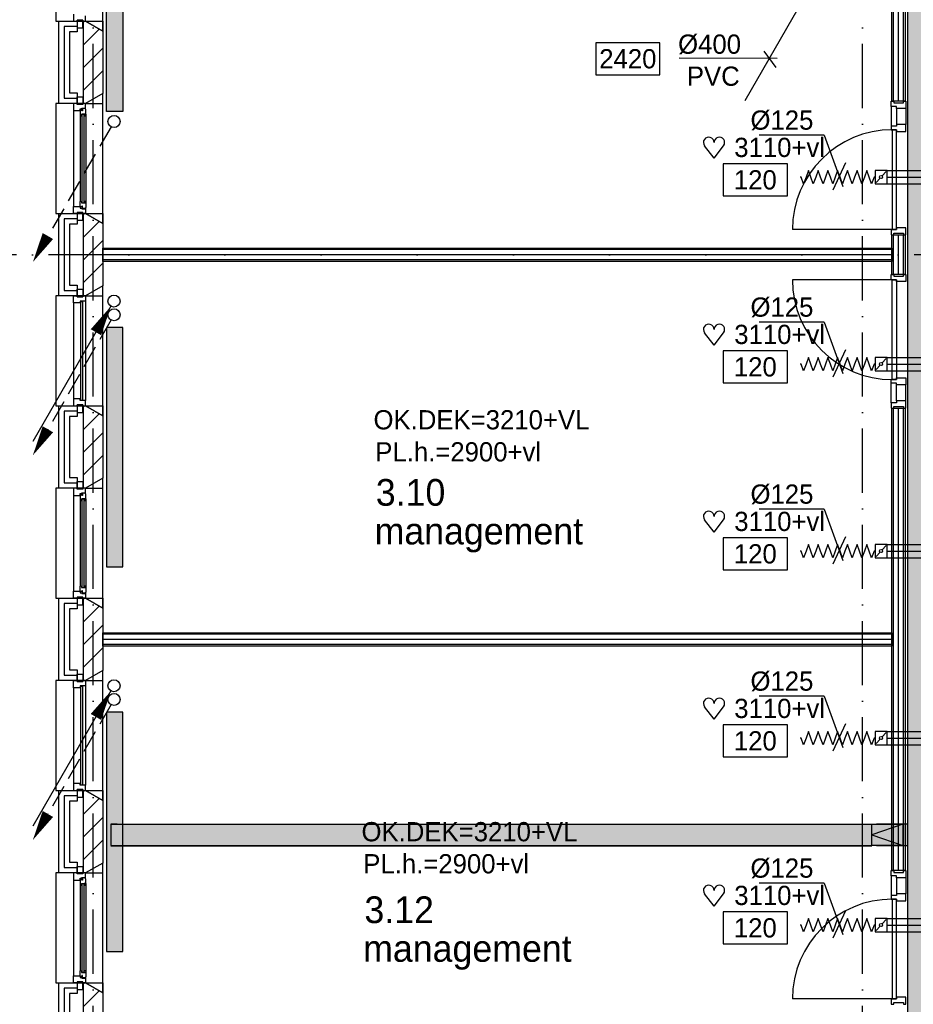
# Model space of a CAD drawing. Extents: x -36528 to 124080, y 290752 to 374852.
# Tile 13 of 66: x 44457 to 52820, y 315057 to 324271. Entities that reach past the tile are written whole.
import ezdxf
from ezdxf.enums import TextEntityAlignment as Align

# ---------------------------------------------------------------- set-up
doc = ezdxf.new("R2010")
doc.units = 0
doc.header["$LTSCALE"] = 100
for name, pattern in [('CENTER2', [11.25, 7.5, -1.25, 1.25, -1.25]), ('DASHDOT', [9, 6, -1.5, 0, -1.5]), ('LURETOUR', [6, 4, -2])]:
    doc.linetypes.add(name, pattern=pattern)
doc.layers.get('0').update_dxf_attribs({"linetype": 'CONTINUOUS'})
for name, color, linetype in [('AL$1----_ALGEMEEN', 7, 'CONTINUOUS'), ('AL$7----_STRAMIEN', 1, 'DASHDOT'), ('AL$8----_HULPLIJNEN', 2, 'CONTINUOUS'), ('AL21----_BUITENWAND', 4, 'CONTINUOUS'), ('AL21K---_ISOLATIE', 1, 'CONTINUOUS'), ('AL22----_BINNENWAND', 7, 'CONTINUOUS'), ('AL28----_KONSTRUKTIE', 3, 'CONTINUOUS'), ('AL31----_BUITENKOZ', 7, 'CONTINUOUS'), ('AL32----_BINNENKOZ', 7, 'CONTINUOUS'), ('AL32----_DRAAIRICHTING', 7, 'CONTINUOUS'), ('ALL-----_REFLIJNEN', 8, 'CONTINUOUS'), ('ALXAB---_PREFABBETON', 1, 'CONTINUOUS'), ('BOUW', 8, 'CONTINUOUS'), ('KABELGGOOT1', 8, 'CONTINUOUS'), ('WL561---', 4, 'CONTINUOUS'), ('WL561---_AANVOER', 4, 'CONTINUOUS'), ('WL561---_RETOUR', 4, 'CONTINUOUS'), ('WL570---_HARTLIJN', 7, 'CONTINUOUS'), ('WL570---_RETOUR', 3, 'CONTINUOUS'), ('WL570---_TOEVOER', 3, 'CONTINUOUS'), ('WM570---', 1, 'CONTINUOUS')]:
    doc.layers.add(name, color=color, linetype=linetype)
doc.styles.add('BURO-018', font='BUROFONT.shx', dxfattribs={"height": 180})
doc.styles.add('BURO-025', font='BUROFONT.shx', dxfattribs={"height": 250})
pattern_1 = [(0, (-45308.325, 84550.306), (31.75, 63.5), [0, -63.5])]

# ---------------------------------------------------------------- blocks, each defined once
blk = doc.blocks.new('2322401')
at = {"color": 0, "linetype": 'CONTINUOUS'}
for p, q in [((-0.5, 0.5, 1), (-0.5, 0.5)), ((-0.5, 0.5, 1), (-0.5, -0.5, 1)), ((0.5, 0.5, 1), (-0.5, 0.5, 1)), ((0.5, 0.5), (-0.5, 0.5)), ((-0.5, 0.5), (-0.5, -0.5)), ((0.5, 0.5, 1), (0.5, 0.5)), ((0.5, -0.5, 1), (0.5, 0.5, 1)), ((0.5, -0.5), (0.5, 0.5)), ((-0.5, -0.5, 1), (-0.5, -0.5)), ((-0.5, -0.5, 1), (0.5, -0.5, 1)), ((-0.5, -0.5), (0.5, -0.5)), ((0.5, -0.5, 1), (0.5, -0.5))]:
    blk.add_line(p, q, dxfattribs=at)
blk = doc.blocks.new('CVHATCH1')
at = {"color": 0, "linetype": 'CONTINUOUS'}
blk.add_solid([(-0.5, -0.5), (0.5, -0.5), (-0.5, 0.5), (0.5, 0.5)], dxfattribs=at)
blk = doc.blocks.new('LDV2108')
at = {"color": 0, "linetype": 'CONTINUOUS'}
for p, q in [((-0.25, -0.433), (-1.187, -2.057)), ((-1.562, -2.706), (-2.5, -4.33)), ((-2.875, -4.98), (-3.812, -6.603)), ((-4.187, -7.253), (-5.125, -8.877)), ((-5.5, -9.526), (-6.437, -11.15))]:
    blk.add_line(p, q, dxfattribs=at)
blk.add_lwpolyline([(-6.75, -11.691, 0, 1, 0), (-5.5, -9.526, 1, 1, 0)], format="xyseb", dxfattribs=at)
blk.add_circle((0, 0), 0.5, dxfattribs=at)
blk = doc.blocks.new('LDV4107')
at = {"color": 0, "linetype": 'CONTINUOUS'}
blk.add_line((-0.25, -0.433), (-6.75, -11.691), dxfattribs=at)
blk.add_lwpolyline([(-0.25, -0.433, 0, 1, 0), (-1.5, -2.598, 1, 1, 0)], format="xyseb", dxfattribs=at)
blk.add_circle((0, 0), 0.5, dxfattribs=at)
blk = doc.blocks.new('LU-ORND')
at = {"color": 0, "linetype": 'CONTINUOUS'}
for p, q in [((-3, 1.5), (-3, -1.5)), ((3, 1.5), (-3, 1.5)), ((3, -1.5), (3, 1.5)), ((-3, -1.5), (3, -1.5))]:
    blk.add_line(p, q, dxfattribs=at)
blk = doc.blocks.new('*U30', base_point=(73844.3, 38488.7))
at = {"layer": 'WM570---', "linetype": 'CONTINUOUS'}
for p, q in [((73703.4, 38877), (73097, 38877)), ((73703.4, 38877), (73878.4, 38394.7)), ((73904, 38616.4), (73784.6, 38361))]:
    blk.add_line(p, q, dxfattribs=at)
at = {"layer": 'WM570---', "linetype": 'CONTINUOUS', "style": 'BURO-018'}
blk.add_text('%%c125', height=180, dxfattribs=at).set_placement((73603.4, 38927), align=Align.RIGHT)
blk = doc.blocks.new('HART')
at = {"color": 1}
for q in [(-39.7, 52.4), (39.7, 52.4)]:
    blk.add_line((0, 0), q, dxfattribs=at)
for centre, start, end in [((-22.1, 65.7), 0, 217.1867), ((22.1, 65.7), 322.8133, 180)]:
    blk.add_arc(centre, 22.1, start, end, dxfattribs=at)
blk = doc.blocks.new('LU-1D-F-7D2BC')
at = {"color": 0, "linetype": 'CONTINUOUS'}
for p, q in [((-350, 0), (-341.2, 0)), ((-341.2, 0), (-318.5, 62.5)), ((-318.5, 62.5), (-295.7, 0)), ((-295.7, 0), (-273, -62.5)), ((-273, -62.5), (-250.2, 0)), ((-250.2, 0), (-227.5, 62.5)), ((-227.5, 62.5), (-204.7, 0)), ((-204.7, 0), (-182, -62.5)), ((-182, -62.5), (-159.2, 0)), ((-159.2, 0), (-136.5, 62.5)), ((-136.5, 62.5), (-113.7, 0)), ((-113.7, 0), (-91, -62.5)), ((-91, -62.5), (-68.2, 0)), ((-68.2, 0), (-45.5, 62.5)), ((-45.5, 62.5), (-22.7, 0)), ((-22.7, 0), (0, -62.5)), ((0, -62.5), (22.7, 0)), ((22.7, 0), (45.5, 62.5)), ((45.5, 62.5), (68.2, 0)), ((68.2, 0), (91, -62.5)), ((91, -62.5), (113.7, 0)), ((113.7, 0), (136.5, 62.5)), ((136.5, 62.5), (159.2, 0)), ((159.2, 0), (182, -62.5)), ((182, -62.5), (204.7, 0)), ((204.7, 0), (227.5, 62.5)), ((227.5, 62.5), (250.2, 0)), ((250.2, 0), (273, -62.5)), ((273, -62.5), (295.7, 0)), ((295.7, 0), (318.5, 62.5)), ((318.5, 62.5), (341.2, 0)), ((341.2, 0), (350, 0))]:
    blk.add_line(p, q, dxfattribs=at)
blk = doc.blocks.new('LU-1D-KL-7D70')
at = {"color": 0, "linetype": 'CONTINUOUS'}
for p, q in [((-56.4, 62.5), (-56.4, -62.5)), ((56.4, 62.5), (-56.4, 62.5)), ((47, 52), (9.5, 10.5)), ((56.4, -62.5), (56.4, 62.5)), ((-56.4, -62.5), (56.4, -62.5)), ((-9.5, -10.5), (-47, -52))]:
    blk.add_line(p, q, dxfattribs=at)
blk.add_circle((0, 0), 14.1, dxfattribs=at)
blk = doc.blocks.new('LU-1D-K-7D')
at = {"color": 0, "linetype": 'CONTINUOUS'}
for p, q in [((-0.5, 62.5), (0.5, 62.5)), ((-0.5, -62.5), (0.5, -62.5))]:
    blk.add_line(p, q, dxfattribs=at)
at = {"layer": 'WL570---_HARTLIJN', "linetype": 'CENTER2'}
blk.add_line((-0.5, 0), (0.5, 0), dxfattribs=at)
blk = doc.blocks.new('EH100000')
at = {"linetype": 'BYBLOCK'}
for p, q in [((1, 0.5), (0, 0.5)), ((1, 0.5, 1), (0, 0.5, 1)), ((0, -0.5, 1), (1, -0.5, 1)), ((1, -0.5), (0, -0.5))]:
    blk.add_line(p, q, dxfattribs=at)
at = {"linetype": 'BYBLOCK', "invisible_edges": 15}
for points in [[(1, -0.5), (0, -0.5), (0, 0.5), (1, 0.5)], [(0, 0.5), (1, 0.5), (1, 0.5, 1), (0, 0.5, 1)], [(0, -0.5, 1), (1, -0.5, 1), (1, -0.5), (0, -0.5)]]:
    blk.add_3dface(points, dxfattribs=at)
blk = doc.blocks.new('EH100001')
at = {"linetype": 'BYBLOCK'}
for p, q in [((1, 0.5, 1), (0, 0.5, 1)), ((0, -0.5, 1), (1, -0.5, 1))]:
    blk.add_line(p, q, dxfattribs=at)
blk.add_lwpolyline([(0, -0.5), (1, 0), (0, 0.5)], dxfattribs=at)
blk.add_lwpolyline([(0, -0.5), (1, 0), (0, 0.5)], dxfattribs=at)
blk.add_lwpolyline([(1, -0.5), (0, -0.5), (0, 0.5), (1, 0.5)], close=True, dxfattribs=at)
at = {"linetype": 'BYBLOCK', "invisible_edges": 15}
for points in [[(1, -0.5), (0, -0.5), (0, 0.5), (1, 0.5)], [(0, 0.5), (1, 0.5), (1, 0.5, 1), (0, 0.5, 1)], [(0, -0.5, 1), (1, -0.5, 1), (1, -0.5), (0, -0.5)]]:
    blk.add_3dface(points, dxfattribs=at)
blk = doc.blocks.new('EH100005')
blk.add_lwpolyline([(-1, -0.5), (0, -0.5), (0, 0.5), (-1, 0.5)])
blk = doc.blocks.new('A$C7963572E')
at = {"layer": 'KABELGGOOT1'}
h = blk.add_hatch(dxfattribs=at)
h.set_pattern_fill('DOTS', color=256, scale=40, style=0)
h.set_pattern_definition(pattern_1)
h.paths.add_polyline_path([(7456.5, 0), (7726.5, 0), (7726.5, 39794.3), (7456.5, 39794.3)])
h = blk.add_hatch(dxfattribs=at)
h.set_pattern_fill('DOTS', color=256, scale=40, style=0)
h.set_pattern_definition(pattern_1)
h.paths.add_polyline_path([(7123.5, 6379), (7456.6, 6379), (7456.6, 6580), (0, 6580), (0, 6379)])
at = {"layer": 'KABELGGOOT1', "zscale": 60}
for name, p, xscale, yscale, rotation in [('EH100000', (7591.5, 0, 2750), 27119, 270, 90), ('EH100005', (1, 6481, 3650), 60, 200, 180)]:
    blk.add_blockref(name, p, dxfattribs=dict(at, xscale=xscale, yscale=yscale, rotation=rotation))
at = {"layer": 'KABELGGOOT1', "xscale": 7121.000000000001, "yscale": 200, "zscale": 60}
blk.add_blockref('EH100000', (2.5, 6480, 3040), dxfattribs=at)
at = {"layer": 'KABELGGOOT1', "extrusion": (0.707107, 0, 0.707107), "xscale": 410.1219330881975, "yscale": 200, "zscale": 60, "rotation": 90}
blk.add_blockref('EH100001', (6481, -3297.9, 7187), dxfattribs=at)
blk = doc.blocks.new('LU-PIJL1')
at = {"color": 0, "linetype": 'CONTINUOUS'}
blk.add_line((0, 0), (10.125, 17.537), dxfattribs=at)
blk.add_lwpolyline([(10.125, 17.537, 0, 1.5, 0), (8.25, 14.289, 1.5, 1.5, 0)], format="xyseb", dxfattribs=at)

msp = doc.modelspace()

# ---------------------------------------------------------------- linework, layer by layer
at = {"layer": 'AL$1----_ALGEMEEN', "color": 8}
msp.add_line((45234.348, 320346.726), (45234.348, 320346.726), dxfattribs=at)
at = {"layer": 'AL$7----_STRAMIEN', "color": 1}
for p, q in [((45144.348, 302741.907), (45144.348, 356571.726)), ((62429.048, 322071.726), (41244.348, 322071.726))]:
    msp.add_line(p, q, dxfattribs=at)
msp.add_lwpolyline([(52344.348, 302741.907), (52344.348, 371420.208)], dxfattribs=at)
at = {"layer": 'AL$8----_HULPLIJNEN', "color": 8}
for p, q in [((45074.348, 324256.726), (45234.348, 324256.726)), ((45234.348, 324164.35), (45074.348, 324256.726)), ((45234.348, 324256.726), (45234.348, 324164.35)), ((45234.348, 323579.102), (45074.348, 323486.726)), ((45234.348, 323486.726), (45234.348, 323579.102)), ((45074.348, 323486.726), (45234.348, 323486.726)), ((45074.348, 322456.726), (45234.348, 322456.726)), ((45234.348, 322364.35), (45074.348, 322456.726)), ((45234.348, 322456.726), (45234.348, 322364.35)), ((45234.348, 321779.102), (45074.348, 321686.726)), ((45234.348, 321686.726), (45234.348, 321779.102)), ((45074.348, 321686.726), (45234.348, 321686.726)), ((45074.348, 320656.726), (45234.348, 320656.726)), ((45234.348, 320564.35), (45074.348, 320656.726)), ((45234.348, 320656.726), (45234.348, 320564.35)), ((45234.348, 319979.102), (45074.348, 319886.726)), ((45234.348, 319886.726), (45234.348, 319979.102)), ((45074.348, 319886.726), (45234.348, 319886.726)), ((45074.348, 318856.726), (45234.348, 318856.726)), ((45234.348, 318764.35), (45074.348, 318856.726)), ((45234.348, 318856.726), (45234.348, 318764.35)), ((45234.348, 318179.102), (45074.348, 318086.726)), ((45234.348, 318086.726), (45234.348, 318179.102)), ((45074.348, 318086.726), (45234.348, 318086.726)), ((45074.348, 317056.726), (45234.348, 317056.726)), ((45234.348, 316964.35), (45074.348, 317056.726)), ((45234.348, 317056.726), (45234.348, 316964.35)), ((45234.348, 316379.102), (45074.348, 316286.726)), ((45234.348, 316286.726), (45234.348, 316379.102)), ((45074.348, 316286.726), (45234.348, 316286.726)), ((45074.348, 315256.726), (45234.348, 315256.726)), ((45234.348, 315164.35), (45074.348, 315256.726)), ((45234.348, 315256.726), (45234.348, 315164.35))]:
    msp.add_line(p, q, dxfattribs=at)
at = {"layer": 'AL21----_BUITENWAND', "color": 8}
for p, q in [((44824.348, 323486.726), (44824.348, 324256.726)), ((44824.348, 324256.726), (44993.349, 324256.726)), ((44993.349, 324256.726), (44993.349, 324156.726)), ((44993.349, 324156.726), (44924.348, 324156.726)), ((44924.348, 324156.726), (44924.348, 323586.726)), ((44924.348, 323586.726), (44993.349, 323586.726)), ((44993.349, 323586.726), (44993.349, 323486.726)), ((44993.349, 323486.726), (44824.348, 323486.726)), ((44824.348, 321686.726), (44824.348, 322456.726)), ((44824.348, 322456.726), (44993.349, 322456.726)), ((44993.349, 322456.726), (44993.349, 322356.726)), ((44993.349, 322356.726), (44924.348, 322356.726)), ((44924.348, 322356.726), (44924.348, 321786.726)), ((44924.348, 321786.726), (44993.349, 321786.726)), ((44993.349, 321786.726), (44993.349, 321686.726)), ((44993.349, 321686.726), (44824.348, 321686.726)), ((44824.348, 319886.726), (44824.348, 320656.726)), ((44824.348, 320656.726), (44993.349, 320656.726)), ((44993.349, 320656.726), (44993.349, 320556.726)), ((44993.349, 320556.726), (44924.348, 320556.726)), ((44924.348, 320556.726), (44924.348, 319986.726)), ((44924.348, 319986.726), (44993.349, 319986.726)), ((44993.349, 319986.726), (44993.349, 319886.726)), ((44993.349, 319886.726), (44824.348, 319886.726)), ((44824.348, 318086.726), (44824.348, 318856.726)), ((44824.348, 318856.726), (44993.349, 318856.726)), ((44993.349, 318856.726), (44993.349, 318756.726)), ((44993.349, 318756.726), (44924.348, 318756.726)), ((44924.348, 318756.726), (44924.348, 318186.726)), ((44924.348, 318186.726), (44993.349, 318186.726)), ((44993.349, 318186.726), (44993.349, 318086.726)), ((44993.349, 318086.726), (44824.348, 318086.726)), ((44824.348, 316286.726), (44824.348, 317056.726)), ((44824.348, 317056.726), (44993.349, 317056.726)), ((44993.349, 317056.726), (44993.349, 316956.726)), ((44993.349, 316956.726), (44924.348, 316956.726)), ((44924.348, 316956.726), (44924.348, 316386.726)), ((44924.348, 316386.726), (44993.349, 316386.726)), ((44993.349, 316386.726), (44993.349, 316286.726)), ((44993.349, 316286.726), (44824.348, 316286.726)), ((44824.348, 314486.726), (44824.348, 315256.726)), ((44824.348, 315256.726), (44993.349, 315256.726)), ((44993.349, 315256.726), (44993.349, 315156.726)), ((44993.349, 315156.726), (44924.348, 315156.726)), ((44924.348, 315156.726), (44924.348, 314586.726))]:
    msp.add_line(p, q, dxfattribs=at)
at = {"layer": 'AL21K---_ISOLATIE', "color": 8, "linetype": 'CONTINUOUS'}
for p, q in [((45054.348, 323586.726), (45054.348, 324156.726)), ((45054.348, 321786.726), (45054.348, 322356.726)), ((45054.348, 319986.726), (45054.348, 320556.726)), ((45054.348, 318186.726), (45054.348, 318756.726)), ((45054.348, 316386.726), (45054.348, 316956.726)), ((45054.348, 314586.726), (45054.348, 315156.726))]:
    msp.add_line(p, q, dxfattribs=at)
at = {"layer": 'AL22----_BINNENWAND', "color": 8}
for p, q in [((52619.349, 323507.726), (52619.349, 327656.726)), ((52744.349, 327656.726), (52744.349, 323507.726)), ((52744.349, 323507.726), (52619.349, 323507.726)), ((52619.349, 321886.726), (52619.349, 322256.726)), ((52619.349, 322256.726), (52744.349, 322256.726)), ((52744.349, 322256.726), (52744.349, 321886.726)), ((45234.348, 322009.226), (45234.348, 322134.226)), ((45234.348, 322134.226), (52619.349, 322134.226)), ((52619.349, 322134.226), (52619.349, 322009.226)), ((52619.349, 322009.226), (45234.348, 322009.226)), ((52744.349, 321886.726), (52619.349, 321886.726)), ((52619.349, 316307.726), (52619.349, 320635.726)), ((52619.349, 320635.726), (52744.349, 320635.726)), ((52744.349, 320635.726), (52744.349, 316307.726)), ((45234.348, 318409.226), (45234.348, 318534.226)), ((45234.348, 318534.226), (52619.349, 318534.226)), ((52619.349, 318534.226), (52619.349, 318409.226)), ((52619.349, 318409.226), (45234.348, 318409.226)), ((52744.349, 316307.726), (52619.349, 316307.726))]:
    msp.add_line(p, q, dxfattribs=at)
at = {"layer": 'AL22----_BINNENWAND', "color": 8, "linetype": 'CONTINUOUS'}
for p, q in [((52634.349, 323507.726), (52634.349, 327656.726)), ((52729.349, 323507.726), (52729.349, 327656.726)), ((52634.349, 321886.726), (52634.349, 322256.726)), ((52729.349, 321886.726), (52729.349, 322256.726)), ((52619.349, 322119.226), (45234.348, 322119.226)), ((52619.349, 322024.226), (45234.348, 322024.226)), ((52634.349, 316307.726), (52634.349, 320635.726)), ((52729.349, 316307.726), (52729.349, 320635.726)), ((52619.349, 318519.226), (45234.348, 318519.226)), ((52619.349, 318424.226), (45234.348, 318424.226))]:
    msp.add_line(p, q, dxfattribs=at)
at = {"layer": 'AL28----_KONSTRUKTIE', "color": 8}
for p, q in [((45054.348, 324256.726), (45074.348, 324256.726)), ((45054.348, 323486.726), (45054.348, 324256.726)), ((45074.348, 324256.726), (45234.348, 324164.35)), ((45234.348, 324164.35), (45234.348, 323579.102)), ((45234.348, 323579.102), (45074.348, 323486.726)), ((45074.348, 323486.726), (45054.348, 323486.726)), ((45054.348, 322456.726), (45074.348, 322456.726)), ((45054.348, 321686.726), (45054.348, 322456.726)), ((45074.348, 322456.726), (45234.348, 322364.35)), ((45234.348, 322364.35), (45234.348, 321779.102)), ((45234.348, 321779.102), (45074.348, 321686.726)), ((45074.348, 321686.726), (45054.348, 321686.726)), ((45054.348, 320656.726), (45074.348, 320656.726)), ((45054.348, 319886.726), (45054.348, 320656.726)), ((45074.348, 320656.726), (45234.348, 320564.35)), ((45234.348, 320564.35), (45234.348, 319979.102)), ((45234.348, 319979.102), (45074.348, 319886.726)), ((45074.348, 319886.726), (45054.348, 319886.726)), ((45054.348, 318856.726), (45074.348, 318856.726)), ((45054.348, 318086.726), (45054.348, 318856.726)), ((45074.348, 318856.726), (45234.348, 318764.35)), ((45234.348, 318764.35), (45234.348, 318179.102)), ((45234.348, 318179.102), (45074.348, 318086.726)), ((45074.348, 318086.726), (45054.348, 318086.726)), ((45054.348, 317056.726), (45074.348, 317056.726)), ((45054.348, 316286.726), (45054.348, 317056.726)), ((45074.348, 317056.726), (45234.348, 316964.35)), ((45234.348, 316964.35), (45234.348, 316379.102)), ((45234.348, 316379.102), (45074.348, 316286.726)), ((45074.348, 316286.726), (45054.348, 316286.726)), ((45054.348, 315256.726), (45074.348, 315256.726)), ((45054.348, 314486.726), (45054.348, 315256.726)), ((45074.348, 315256.726), (45234.348, 315164.35)), ((45234.348, 315164.35), (45234.348, 314579.102))]:
    msp.add_line(p, q, dxfattribs=at)
at = {"layer": 'AL31----_BUITENKOZ', "color": 8}
for p, q in [((45234.348, 324164.35), (45234.348, 325379.102)), ((44794.348, 325286.726), (44794.348, 324256.726)), ((44794.348, 324256.726), (45074.348, 324256.726)), ((45049.349, 324266.726), (44993.349, 324266.726)), ((44993.349, 324266.726), (44993.349, 324195.726)), ((45049.349, 324195.726), (45049.349, 324266.726)), ((45074.348, 324256.726), (45234.348, 324164.35)), ((44993.349, 324195.726), (45049.349, 324195.726)), ((44993.349, 323476.726), (44993.349, 323547.726)), ((44993.349, 323547.726), (45049.349, 323547.726)), ((45049.349, 323547.726), (45049.349, 323476.726)), ((45234.348, 323579.102), (45074.348, 323486.726)), ((45234.348, 322364.35), (45234.348, 323579.102)), ((45074.348, 323486.726), (44794.348, 323486.726)), ((44794.348, 323486.726), (44794.348, 322456.726)), ((44993.349, 323486.726), (44960.348, 323486.726)), ((44960.348, 323486.726), (44960.348, 323419.726)), ((44960.348, 323419.726), (45023.348, 323419.726)), ((44960.348, 323419.726), (44960.348, 322523.726)), ((44993.349, 323476.726), (44993.349, 323486.726)), ((45049.349, 323476.726), (44993.349, 323476.726)), ((45049.349, 323476.726), (44993.349, 323476.726)), ((45023.348, 323419.726), (45023.348, 323436.726)), ((45023.348, 323436.726), (45038.348, 323436.726)), ((45038.348, 323425.042), (45023.348, 323425.042)), ((45023.348, 323425.042), (45023.348, 323419.726)), ((45023.348, 323419.726), (45023.348, 323372.601)), ((45038.348, 323436.726), (45038.348, 323442.726)), ((45038.348, 323442.726), (45074.348, 323442.726)), ((45038.348, 323417.042), (45038.348, 323425.042)), ((45073.107, 323439.542), (45043.348, 323439.542)), ((45043.348, 323439.542), (45043.348, 323417.042)), ((45074.348, 323486.726), (45049.349, 323486.726)), ((45049.349, 323486.726), (45049.349, 323476.726)), ((45073.107, 323432.477), (45073.107, 323439.542)), ((45077.348, 323430.028), (45073.107, 323432.477)), ((45074.348, 323442.726), (45074.348, 323486.726)), ((45077.348, 323387.542), (45077.348, 323430.028)), ((45023.348, 323372.601), (45036.348, 323370.542)), ((45023.348, 323372.601), (45023.348, 322570.851)), ((45036.348, 323370.542), (45036.348, 323387.542)), ((45036.348, 323387.542), (45077.348, 323387.542)), ((45043.348, 323417.042), (45038.348, 323417.042)), ((45075.052, 323387.542), (45061.52, 323387.542)), ((45061.52, 323387.542), (45061.52, 323370.542)), ((45061.52, 323370.542), (45075.052, 323370.542)), ((45075.052, 323370.542), (45075.052, 323387.542)), ((45077.348, 323387.542), (45077.348, 322555.91)), ((44960.348, 322456.726), (44960.348, 322523.726)), ((44960.348, 322523.726), (45023.348, 322523.726)), ((45023.348, 322570.851), (45036.348, 322572.91)), ((45023.348, 322523.726), (45023.348, 322570.851)), ((45023.348, 322523.726), (45023.348, 322506.726)), ((45023.348, 322518.41), (45023.348, 322523.726)), ((45038.348, 322518.41), (45023.348, 322518.41)), ((45023.348, 322506.726), (45038.348, 322506.726)), ((45036.348, 322572.91), (45036.348, 322555.91)), ((45036.348, 322555.91), (45077.348, 322555.91)), ((45043.348, 322526.41), (45038.348, 322526.41)), ((45038.348, 322526.41), (45038.348, 322518.41)), ((45038.348, 322506.726), (45038.348, 322500.726)), ((45038.348, 322500.726), (45074.348, 322500.726)), ((45043.348, 322503.91), (45043.348, 322526.41)), ((45073.107, 322503.91), (45043.348, 322503.91)), ((45061.52, 322555.91), (45061.52, 322572.91)), ((45061.52, 322572.91), (45075.052, 322572.91)), ((45075.052, 322555.91), (45061.52, 322555.91)), ((45077.348, 322513.424), (45073.107, 322510.975)), ((45073.107, 322510.975), (45073.107, 322503.91)), ((45074.348, 322500.726), (45074.348, 322456.726)), ((45075.052, 322572.91), (45075.052, 322555.91)), ((45077.348, 322555.91), (45077.348, 322513.424)), ((44794.348, 322456.726), (45074.348, 322456.726)), ((44993.349, 322456.726), (44960.348, 322456.726)), ((45049.349, 322466.726), (44993.349, 322466.726)), ((44993.349, 322466.726), (44993.349, 322395.726)), ((45049.349, 322466.726), (44993.349, 322466.726)), ((44993.349, 322466.726), (44993.349, 322456.726)), ((45049.349, 322395.726), (45049.349, 322466.726)), ((45049.349, 322456.726), (45049.349, 322466.726)), ((45074.348, 322456.726), (45049.349, 322456.726)), ((45074.348, 322456.726), (45234.348, 322364.35)), ((44993.349, 322395.726), (45049.349, 322395.726)), ((45234.348, 321779.102), (45074.348, 321686.726)), ((45234.348, 320564.35), (45234.348, 321779.102)), ((45074.348, 321686.726), (44794.348, 321686.726)), ((44794.348, 321686.726), (44794.348, 320656.726)), ((44993.349, 321676.726), (44993.349, 321747.726)), ((44993.349, 321747.726), (45049.349, 321747.726)), ((45049.349, 321676.726), (44993.349, 321676.726)), ((45049.349, 321747.726), (45049.349, 321676.726)), ((44960.348, 321619.726), (44960.348, 320723.726)), ((45074.348, 321636.726), (45074.348, 320706.726)), ((44794.348, 320656.726), (45074.348, 320656.726)), ((45049.349, 320666.726), (44993.349, 320666.726)), ((44993.349, 320666.726), (44993.349, 320595.726)), ((45049.349, 320595.726), (45049.349, 320666.726)), ((45074.348, 320656.726), (45234.348, 320564.35)), ((44993.349, 320595.726), (45049.349, 320595.726)), ((44993.349, 319876.726), (44993.349, 319947.726)), ((44993.349, 319947.726), (45049.349, 319947.726)), ((45049.349, 319947.726), (45049.349, 319876.726)), ((45234.348, 319979.102), (45074.348, 319886.726)), ((45234.348, 318764.35), (45234.348, 319979.102)), ((45074.348, 319886.726), (44794.348, 319886.726)), ((44794.348, 319886.726), (44794.348, 318856.726)), ((44993.349, 319886.726), (44960.348, 319886.726)), ((44960.348, 319886.726), (44960.348, 319819.726)), ((44993.349, 319876.726), (44993.349, 319886.726)), ((45049.349, 319876.726), (44993.349, 319876.726)), ((45049.349, 319876.726), (44993.349, 319876.726)), ((45023.348, 319819.726), (45023.348, 319836.726)), ((45023.348, 319836.726), (45038.348, 319836.726)), ((45038.348, 319836.726), (45038.348, 319842.726)), ((45038.348, 319842.726), (45074.348, 319842.726)), ((45073.107, 319839.542), (45043.348, 319839.542)), ((45043.348, 319839.542), (45043.348, 319817.042)), ((45074.348, 319886.726), (45049.349, 319886.726)), ((45049.349, 319886.726), (45049.349, 319876.726)), ((45073.107, 319832.477), (45073.107, 319839.542)), ((45077.348, 319830.028), (45073.107, 319832.477)), ((45074.348, 319842.726), (45074.348, 319886.726)), ((45077.348, 319787.542), (45077.348, 319830.028)), ((44960.348, 319819.726), (45023.348, 319819.726)), ((44960.348, 319819.726), (44960.348, 318923.726)), ((45038.348, 319825.042), (45023.348, 319825.042)), ((45023.348, 319825.042), (45023.348, 319819.726)), ((45023.348, 319819.726), (45023.348, 319772.601)), ((45023.348, 319772.601), (45036.348, 319770.542)), ((45023.348, 319772.601), (45023.348, 318970.851)), ((45036.348, 319770.542), (45036.348, 319787.542)), ((45036.348, 319787.542), (45077.348, 319787.542)), ((45038.348, 319817.042), (45038.348, 319825.042)), ((45043.348, 319817.042), (45038.348, 319817.042)), ((45075.052, 319787.542), (45061.52, 319787.542)), ((45061.52, 319787.542), (45061.52, 319770.542)), ((45061.52, 319770.542), (45075.052, 319770.542)), ((45075.052, 319770.542), (45075.052, 319787.542)), ((45077.348, 319787.542), (45077.348, 318955.91)), ((44960.348, 318856.726), (44960.348, 318923.726)), ((44960.348, 318923.726), (45023.348, 318923.726)), ((45023.348, 318970.851), (45036.348, 318972.91)), ((45023.348, 318923.726), (45023.348, 318970.851)), ((45023.348, 318923.726), (45023.348, 318906.726)), ((45023.348, 318918.41), (45023.348, 318923.726)), ((45038.348, 318918.41), (45023.348, 318918.41)), ((45023.348, 318906.726), (45038.348, 318906.726)), ((45036.348, 318972.91), (45036.348, 318955.91)), ((45036.348, 318955.91), (45077.348, 318955.91)), ((45043.348, 318926.41), (45038.348, 318926.41)), ((45038.348, 318926.41), (45038.348, 318918.41)), ((45038.348, 318906.726), (45038.348, 318900.726)), ((45043.348, 318903.91), (45043.348, 318926.41)), ((45073.107, 318903.91), (45043.348, 318903.91)), ((45061.52, 318955.91), (45061.52, 318972.91)), ((45061.52, 318972.91), (45075.052, 318972.91)), ((45075.052, 318955.91), (45061.52, 318955.91)), ((45077.348, 318913.424), (45073.107, 318910.975)), ((45073.107, 318910.975), (45073.107, 318903.91)), ((45075.052, 318972.91), (45075.052, 318955.91)), ((45077.348, 318955.91), (45077.348, 318913.424)), ((44794.348, 318856.726), (45074.348, 318856.726)), ((44993.349, 318856.726), (44960.348, 318856.726)), ((45049.349, 318866.726), (44993.349, 318866.726)), ((44993.349, 318866.726), (44993.349, 318795.726)), ((45049.349, 318866.726), (44993.349, 318866.726)), ((44993.349, 318866.726), (44993.349, 318856.726)), ((45038.348, 318900.726), (45074.348, 318900.726)), ((45049.349, 318795.726), (45049.349, 318866.726)), ((45049.349, 318856.726), (45049.349, 318866.726)), ((45074.348, 318856.726), (45049.349, 318856.726)), ((45074.348, 318900.726), (45074.348, 318856.726)), ((45074.348, 318856.726), (45234.348, 318764.35)), ((44993.349, 318795.726), (45049.349, 318795.726)), ((45234.348, 318179.102), (45074.348, 318086.726)), ((45234.348, 316964.35), (45234.348, 318179.102)), ((45074.348, 318086.726), (44794.348, 318086.726)), ((44794.348, 318086.726), (44794.348, 317056.726)), ((44993.349, 318076.726), (44993.349, 318147.726)), ((44993.349, 318147.726), (45049.349, 318147.726)), ((45049.349, 318076.726), (44993.349, 318076.726)), ((45049.349, 318147.726), (45049.349, 318076.726)), ((44960.348, 318019.726), (44960.348, 317123.726)), ((45074.348, 318036.726), (45074.348, 317106.726)), ((45049.349, 317066.726), (44993.349, 317066.726)), ((44993.349, 317066.726), (44993.349, 316995.726)), ((45049.349, 316995.726), (45049.349, 317066.726)), ((44794.348, 317056.726), (45074.348, 317056.726)), ((44993.349, 316995.726), (45049.349, 316995.726)), ((45074.348, 317056.726), (45234.348, 316964.35)), ((44993.349, 316276.726), (44993.349, 316347.726)), ((44993.349, 316347.726), (45049.349, 316347.726)), ((45049.349, 316347.726), (45049.349, 316276.726)), ((45234.348, 316379.102), (45074.348, 316286.726)), ((45234.348, 315164.35), (45234.348, 316379.102)), ((45074.348, 316286.726), (44794.348, 316286.726)), ((44794.348, 316286.726), (44794.348, 315256.726)), ((44993.349, 316286.726), (44960.348, 316286.726)), ((44960.348, 316286.726), (44960.348, 316219.726)), ((44993.349, 316276.726), (44993.349, 316286.726)), ((45049.349, 316276.726), (44993.349, 316276.726)), ((45049.349, 316276.726), (44993.349, 316276.726)), ((45023.348, 316219.726), (45023.348, 316236.726)), ((45023.348, 316236.726), (45038.348, 316236.726)), ((45038.348, 316236.726), (45038.348, 316242.726)), ((45038.348, 316242.726), (45074.348, 316242.726)), ((45073.107, 316239.542), (45043.348, 316239.542)), ((45043.348, 316239.542), (45043.348, 316217.042)), ((45074.348, 316286.726), (45049.349, 316286.726)), ((45049.349, 316286.726), (45049.349, 316276.726)), ((45073.107, 316232.477), (45073.107, 316239.542)), ((45077.348, 316230.028), (45073.107, 316232.477)), ((45074.348, 316242.726), (45074.348, 316286.726)), ((44960.348, 316219.726), (45023.348, 316219.726)), ((44960.348, 316219.726), (44960.348, 315323.726)), ((45038.348, 316225.042), (45023.348, 316225.042)), ((45023.348, 316225.042), (45023.348, 316219.726)), ((45023.348, 316219.726), (45023.348, 316172.601)), ((45023.348, 316172.601), (45036.348, 316170.542)), ((45023.348, 316172.601), (45023.348, 315370.851)), ((45036.348, 316170.542), (45036.348, 316187.542)), ((45036.348, 316187.542), (45077.348, 316187.542)), ((45038.348, 316217.042), (45038.348, 316225.042)), ((45043.348, 316217.042), (45038.348, 316217.042)), ((45075.052, 316187.542), (45061.52, 316187.542)), ((45061.52, 316187.542), (45061.52, 316170.542)), ((45061.52, 316170.542), (45075.052, 316170.542)), ((45075.052, 316170.542), (45075.052, 316187.542)), ((45077.348, 316187.542), (45077.348, 316230.028)), ((45077.348, 316187.542), (45077.348, 315355.91)), ((44960.348, 315256.726), (44960.348, 315323.726)), ((44960.348, 315323.726), (45023.348, 315323.726)), ((45023.348, 315370.851), (45036.348, 315372.91)), ((45023.348, 315323.726), (45023.348, 315370.851)), ((45023.348, 315323.726), (45023.348, 315306.726)), ((45023.348, 315318.41), (45023.348, 315323.726)), ((45038.348, 315318.41), (45023.348, 315318.41)), ((45036.348, 315372.91), (45036.348, 315355.91)), ((45036.348, 315355.91), (45077.348, 315355.91)), ((45043.348, 315326.41), (45038.348, 315326.41)), ((45038.348, 315326.41), (45038.348, 315318.41)), ((45043.348, 315303.91), (45043.348, 315326.41)), ((45061.52, 315355.91), (45061.52, 315372.91)), ((45061.52, 315372.91), (45075.052, 315372.91)), ((45075.052, 315355.91), (45061.52, 315355.91)), ((45077.348, 315313.424), (45073.107, 315310.975)), ((45073.107, 315310.975), (45073.107, 315303.91)), ((45075.052, 315372.91), (45075.052, 315355.91)), ((45077.348, 315355.91), (45077.348, 315313.424)), ((44794.348, 315256.726), (45074.348, 315256.726)), ((44993.349, 315256.726), (44960.348, 315256.726)), ((45049.349, 315266.726), (44993.349, 315266.726)), ((44993.349, 315266.726), (44993.349, 315195.726)), ((45049.349, 315266.726), (44993.349, 315266.726)), ((44993.349, 315266.726), (44993.349, 315256.726)), ((45023.348, 315306.726), (45038.348, 315306.726)), ((45038.348, 315306.726), (45038.348, 315300.726)), ((45038.348, 315300.726), (45074.348, 315300.726)), ((45073.107, 315303.91), (45043.348, 315303.91)), ((45049.349, 315195.726), (45049.349, 315266.726)), ((45049.349, 315256.726), (45049.349, 315266.726)), ((45074.348, 315256.726), (45049.349, 315256.726)), ((45074.348, 315300.726), (45074.348, 315256.726)), ((45074.348, 315256.726), (45234.348, 315164.35)), ((44993.349, 315195.726), (45049.349, 315195.726))]:
    msp.add_line(p, q, dxfattribs=at)
at = {"layer": 'AL31----_BUITENKOZ', "color": 8, "linetype": 'CONTINUOUS'}
for p, q in [((44960.348, 324323.726), (44960.348, 324256.726)), ((44960.348, 324256.726), (44993.349, 324256.726)), ((44993.349, 324256.726), (44993.349, 324266.726)), ((44993.349, 324266.726), (45049.349, 324266.726)), ((45049.349, 324266.726), (45049.349, 324256.726)), ((45049.349, 324256.726), (45049.349, 324256.726)), ((45049.349, 324256.726), (45074.348, 324256.726)), ((45074.348, 324256.726), (45074.348, 324306.726)), ((45059.348, 323385.542), (45038.348, 323385.542)), ((45038.348, 323385.542), (45038.348, 322557.91)), ((45059.348, 322557.91), (45059.348, 323385.542)), ((45038.348, 322557.91), (45059.348, 322557.91)), ((44960.348, 321619.726), (44960.348, 321686.726)), ((44960.348, 321686.726), (44993.349, 321686.726)), ((44993.349, 321686.726), (44993.349, 321676.726)), ((44993.349, 321676.726), (45049.349, 321676.726)), ((45049.349, 321676.726), (45049.349, 321686.726)), ((45049.349, 321686.726), (45049.349, 321686.726)), ((45049.349, 321686.726), (45074.348, 321686.726)), ((45074.348, 321686.726), (45074.348, 321636.726)), ((45023.348, 321619.726), (44960.348, 321619.726)), ((44960.348, 321619.726), (44960.348, 321619.726)), ((44960.348, 321619.726), (44960.348, 321619.726)), ((44960.348, 321619.726), (44960.348, 321619.726)), ((44960.348, 321619.726), (44960.348, 321619.726)), ((45074.348, 321636.726), (45023.348, 321636.726)), ((45023.348, 321636.726), (45023.348, 321619.726)), ((45048.348, 321631.726), (45027.348, 321631.726)), ((45027.348, 321631.726), (45027.348, 320711.726)), ((45048.348, 320711.726), (45048.348, 321631.726)), ((45074.348, 321636.726), (45074.348, 321636.726)), ((45023.348, 320723.726), (44960.348, 320723.726)), ((44960.348, 320723.726), (44960.348, 320723.726)), ((44960.348, 320723.726), (44960.348, 320723.726)), ((44960.348, 320723.726), (44960.348, 320723.726)), ((44960.348, 320723.726), (44960.348, 320723.726)), ((44960.348, 320723.726), (44960.348, 320656.726)), ((44960.348, 320656.726), (44993.349, 320656.726)), ((44993.349, 320656.726), (44993.349, 320666.726)), ((44993.349, 320666.726), (45049.349, 320666.726)), ((45023.348, 320706.726), (45023.348, 320723.726)), ((45074.348, 320706.726), (45023.348, 320706.726)), ((45027.348, 320711.726), (45048.348, 320711.726)), ((45049.349, 320666.726), (45049.349, 320656.726)), ((45049.349, 320656.726), (45049.349, 320656.726)), ((45049.349, 320656.726), (45074.348, 320656.726)), ((45074.348, 320706.726), (45074.348, 320706.726)), ((45074.348, 320656.726), (45074.348, 320706.726)), ((45059.348, 319785.542), (45038.348, 319785.542)), ((45038.348, 319785.542), (45038.348, 318957.91)), ((45059.348, 318957.91), (45059.348, 319785.542)), ((45038.348, 318957.91), (45059.348, 318957.91)), ((44960.348, 318019.726), (44960.348, 318086.726)), ((44960.348, 318086.726), (44993.349, 318086.726)), ((44993.349, 318086.726), (44993.349, 318076.726)), ((44993.349, 318076.726), (45049.349, 318076.726)), ((45049.349, 318076.726), (45049.349, 318086.726)), ((45049.349, 318086.726), (45049.349, 318086.726)), ((45049.349, 318086.726), (45074.348, 318086.726)), ((45074.348, 318086.726), (45074.348, 318036.726)), ((45023.348, 318019.726), (44960.348, 318019.726)), ((44960.348, 318019.726), (44960.348, 318019.726)), ((44960.348, 318019.726), (44960.348, 318019.726)), ((44960.348, 318019.726), (44960.348, 318019.726)), ((44960.348, 318019.726), (44960.348, 318019.726)), ((45074.348, 318036.726), (45023.348, 318036.726)), ((45023.348, 318036.726), (45023.348, 318019.726)), ((45048.348, 318031.726), (45027.348, 318031.726)), ((45027.348, 318031.726), (45027.348, 317111.726)), ((45048.348, 317111.726), (45048.348, 318031.726)), ((45074.348, 318036.726), (45074.348, 318036.726)), ((45023.348, 317123.726), (44960.348, 317123.726)), ((44960.348, 317123.726), (44960.348, 317123.726)), ((44960.348, 317123.726), (44960.348, 317123.726)), ((44960.348, 317123.726), (44960.348, 317123.726)), ((44960.348, 317123.726), (44960.348, 317123.726)), ((44960.348, 317123.726), (44960.348, 317056.726)), ((44993.349, 317056.726), (44993.349, 317066.726)), ((44993.349, 317066.726), (45049.349, 317066.726)), ((45023.348, 317106.726), (45023.348, 317123.726)), ((45074.348, 317106.726), (45023.348, 317106.726)), ((45027.348, 317111.726), (45048.348, 317111.726)), ((45049.349, 317066.726), (45049.349, 317056.726)), ((45074.348, 317106.726), (45074.348, 317106.726)), ((45074.348, 317056.726), (45074.348, 317106.726)), ((44960.348, 317056.726), (44993.349, 317056.726)), ((45049.349, 317056.726), (45049.349, 317056.726)), ((45049.349, 317056.726), (45074.348, 317056.726)), ((45059.348, 316185.542), (45038.348, 316185.542)), ((45038.348, 316185.542), (45038.348, 315357.91)), ((45059.348, 315357.91), (45059.348, 316185.542)), ((45038.348, 315357.91), (45059.348, 315357.91))]:
    msp.add_line(p, q, dxfattribs=at)
at = {"layer": 'AL32----_BINNENKOZ', "color": 8}
for p, q in [((52612.349, 323507.726), (52637.349, 323507.726)), ((52612.349, 323457.726), (52612.349, 323507.726)), ((52663.349, 323457.726), (52612.349, 323457.726)), ((52612.349, 323457.726), (52612.349, 323273.726)), ((52637.349, 323507.726), (52637.349, 323491.726)), ((52637.349, 323491.726), (52729.349, 323491.726)), ((52663.349, 323440.726), (52663.349, 323457.726)), ((52751.349, 323440.726), (52663.349, 323440.726)), ((52663.349, 323440.726), (52663.349, 323290.726)), ((52729.349, 323491.726), (52729.349, 323507.726)), ((52729.349, 323507.726), (52751.349, 323507.726)), ((52751.349, 323507.726), (52751.349, 323440.726)), ((52751.349, 323440.726), (52751.349, 323290.726)), ((52612.349, 323273.726), (52612.349, 323240.726)), ((52663.349, 323273.726), (52612.349, 323273.726)), ((52612.349, 323273.726), (52612.349, 323240.726)), ((52612.349, 323240.726), (52663.349, 323240.726)), ((52663.349, 323240.726), (52623.349, 323240.726)), ((52623.349, 323240.726), (52623.349, 322306.726)), ((52751.349, 323290.726), (52663.349, 323290.726)), ((52663.349, 323290.726), (52663.349, 323273.726)), ((52663.349, 323240.726), (52663.349, 323223.726)), ((52663.349, 322306.726), (52663.349, 323240.726)), ((52751.349, 323223.726), (52751.349, 323290.726)), ((52663.349, 323223.726), (52751.349, 323223.726)), ((52751.349, 322323.726), (52663.349, 322323.726)), ((52663.349, 322323.726), (52663.349, 322306.726)), ((52751.349, 322256.726), (52751.349, 322323.726)), ((52663.349, 322306.726), (52612.349, 322306.726)), ((52612.349, 322306.726), (52612.349, 322256.726)), ((52612.349, 322256.726), (52637.349, 322256.726)), ((52623.349, 322306.726), (52663.349, 322306.726)), ((52637.349, 322256.726), (52637.349, 322272.726)), ((52637.349, 322272.726), (52729.349, 322272.726)), ((52729.349, 322272.726), (52729.349, 322256.726)), ((52729.349, 322256.726), (52751.349, 322256.726)), ((52612.349, 321886.726), (52637.349, 321886.726)), ((52612.349, 321836.726), (52612.349, 321886.726)), ((52637.349, 321886.726), (52637.349, 321870.726)), ((52637.349, 321870.726), (52729.349, 321870.726)), ((52729.349, 321870.726), (52729.349, 321886.726)), ((52729.349, 321886.726), (52751.349, 321886.726)), ((52751.349, 321886.726), (52751.349, 321819.726)), ((52663.349, 321836.726), (52612.349, 321836.726)), ((52623.349, 320902.726), (52623.349, 321836.726)), ((52623.349, 321836.726), (52663.349, 321836.726)), ((52663.349, 321819.726), (52663.349, 321836.726)), ((52663.349, 321836.726), (52663.349, 320902.726)), ((52751.349, 321819.726), (52663.349, 321819.726)), ((52612.349, 320869.726), (52612.349, 320902.726)), ((52612.349, 320902.726), (52663.349, 320902.726)), ((52612.349, 320869.726), (52612.349, 320902.726)), ((52663.349, 320869.726), (52612.349, 320869.726)), ((52612.349, 320685.726), (52612.349, 320869.726)), ((52663.349, 320902.726), (52623.349, 320902.726)), ((52663.349, 320902.726), (52663.349, 320919.726)), ((52663.349, 320919.726), (52751.349, 320919.726)), ((52663.349, 320852.726), (52663.349, 320869.726)), ((52751.349, 320852.726), (52663.349, 320852.726)), ((52663.349, 320702.726), (52663.349, 320852.726)), ((52751.349, 320919.726), (52751.349, 320852.726)), ((52751.349, 320702.726), (52751.349, 320852.726)), ((52663.349, 320685.726), (52612.349, 320685.726)), ((52612.349, 320685.726), (52612.349, 320635.726)), ((52751.349, 320702.726), (52663.349, 320702.726)), ((52663.349, 320702.726), (52663.349, 320685.726)), ((52751.349, 320635.726), (52751.349, 320702.726)), ((52612.349, 320635.726), (52637.349, 320635.726)), ((52637.349, 320635.726), (52637.349, 320651.726)), ((52637.349, 320651.726), (52729.349, 320651.726)), ((52729.349, 320651.726), (52729.349, 320635.726)), ((52729.349, 320635.726), (52751.349, 320635.726)), ((52612.349, 316307.726), (52637.349, 316307.726)), ((52612.349, 316257.726), (52612.349, 316307.726)), ((52663.349, 316257.726), (52612.349, 316257.726)), ((52612.349, 316257.726), (52612.349, 316073.726)), ((52637.349, 316307.726), (52637.349, 316291.726)), ((52637.349, 316291.726), (52729.349, 316291.726)), ((52663.349, 316240.726), (52663.349, 316257.726)), ((52751.349, 316240.726), (52663.349, 316240.726)), ((52663.349, 316240.726), (52663.349, 316090.726)), ((52729.349, 316291.726), (52729.349, 316307.726)), ((52729.349, 316307.726), (52751.349, 316307.726)), ((52751.349, 316307.726), (52751.349, 316240.726)), ((52751.349, 316240.726), (52751.349, 316090.726)), ((52612.349, 316073.726), (52612.349, 316040.726)), ((52663.349, 316073.726), (52612.349, 316073.726)), ((52612.349, 316073.726), (52612.349, 316040.726)), ((52751.349, 316090.726), (52663.349, 316090.726)), ((52663.349, 316090.726), (52663.349, 316073.726)), ((52751.349, 316023.726), (52751.349, 316090.726)), ((52612.349, 316040.726), (52663.349, 316040.726)), ((52663.349, 316040.726), (52623.349, 316040.726)), ((52623.349, 316040.726), (52623.349, 315106.726)), ((52663.349, 316040.726), (52663.349, 316023.726)), ((52663.349, 315106.726), (52663.349, 316040.726)), ((52663.349, 316023.726), (52751.349, 316023.726)), ((52663.349, 315106.726), (52612.349, 315106.726)), ((52612.349, 315106.726), (52612.349, 315056.726)), ((52612.349, 315056.726), (52637.349, 315056.726)), ((52623.349, 315106.726), (52663.349, 315106.726)), ((52637.349, 315056.726), (52637.349, 315072.726)), ((52637.349, 315072.726), (52729.349, 315072.726)), ((52751.349, 315123.726), (52663.349, 315123.726)), ((52663.349, 315123.726), (52663.349, 315106.726)), ((52729.349, 315072.726), (52729.349, 315056.726)), ((52729.349, 315056.726), (52751.349, 315056.726)), ((52751.349, 315056.726), (52751.349, 315123.726))]:
    msp.add_line(p, q, dxfattribs=at)
at = {"layer": 'AL32----_DRAAIRICHTING', "color": 8}
for p, q in [((52623.349, 322306.726), (51689.349, 322306.726)), ((52623.349, 321836.726), (51689.349, 321836.726)), ((52623.349, 315106.726), (51689.349, 315106.726))]:
    msp.add_line(p, q, dxfattribs=at)
for centre, start, end in [((52623.349, 322306.726), 90, 180), ((52623.349, 321836.726), 180, 270), ((52623.349, 315106.726), 90, 180)]:
    msp.add_arc(centre, 934, start, end, dxfattribs=at)
at = {"layer": 'ALL-----_REFLIJNEN', "color": 8, "linetype": 'CONTINUOUS'}
for p, q in [((52681.849, 323507.726), (52681.849, 327656.726)), ((44993.349, 324206.726), (44874.348, 324206.726)), ((44874.348, 324206.726), (44874.348, 323536.726)), ((44874.348, 323536.726), (44993.349, 323536.726)), ((44993.349, 322406.726), (44874.348, 322406.726)), ((44874.348, 322406.726), (44874.348, 321736.726)), ((52681.849, 321886.726), (52681.849, 322256.726)), ((52619.349, 322071.726), (45234.348, 322071.726)), ((44874.348, 321736.726), (44993.349, 321736.726)), ((44993.349, 320606.726), (44874.348, 320606.726)), ((44874.348, 320606.726), (44874.348, 319936.726)), ((52681.849, 316307.726), (52681.849, 320635.726)), ((44874.348, 319936.726), (44993.349, 319936.726)), ((44993.349, 318806.726), (44874.348, 318806.726)), ((44874.348, 318806.726), (44874.348, 318136.726)), ((52619.349, 318471.726), (45234.348, 318471.726)), ((44874.348, 318136.726), (44993.349, 318136.726)), ((44993.349, 317006.726), (44874.348, 317006.726)), ((44874.348, 317006.726), (44874.348, 316336.726)), ((44874.348, 316336.726), (44993.349, 316336.726)), ((44993.349, 315206.726), (44874.348, 315206.726)), ((44874.348, 315206.726), (44874.348, 314536.726))]:
    msp.add_line(p, q, dxfattribs=at)
at = {"layer": 'ALXAB---_PREFABBETON', "color": 8}
for p, q in [((45054.348, 324247.63), (45063.444, 324256.726)), ((45054.348, 324035.498), (45201.922, 324183.071)), ((45054.348, 323823.366), (45234.348, 324003.366)), ((45054.348, 323611.234), (45234.348, 323791.234)), ((45054.348, 322447.63), (45063.444, 322456.726)), ((45054.348, 322235.498), (45201.922, 322383.071)), ((45054.348, 322023.366), (45234.348, 322203.366)), ((45054.348, 321811.234), (45234.348, 321991.234)), ((45054.348, 320647.63), (45063.444, 320656.726)), ((45054.348, 320435.498), (45201.922, 320583.071)), ((45054.348, 320223.366), (45234.348, 320403.366)), ((45054.348, 320011.234), (45234.348, 320191.234)), ((45054.348, 318847.63), (45063.444, 318856.726)), ((45054.348, 318635.498), (45201.922, 318783.071)), ((45054.348, 318423.366), (45234.348, 318603.366)), ((45054.348, 318211.234), (45234.348, 318391.234)), ((45054.348, 317047.63), (45063.444, 317056.726)), ((45054.348, 316835.498), (45201.922, 316983.071)), ((45054.348, 316623.366), (45234.348, 316803.366)), ((45054.348, 316411.234), (45234.348, 316591.234)), ((45054.348, 315247.63), (45063.444, 315256.726)), ((45054.348, 315035.498), (45201.922, 315183.071))]:
    msp.add_line(p, q, dxfattribs=at)
at = {"layer": 'WM570---'}
msp.add_line((51420.133, 323977.014), (51532.546, 323822.522), dxfattribs=at)
at = {"layer": 'WM570---', "color": 1}
msp.add_line((51546.597, 323906.79), (50629.002, 323910.749), dxfattribs=at)

# ---------------------------------------------------------------- block references
at = {"linetype": 'CONTINUOUS'}
msp.add_blockref('A$C7963572E', (45308.325, 310160.891), dxfattribs=at)
at = {"layer": 'WL561---', "yscale": 150}
for name, p, xscale, zscale, rotation in [('2322401', (45345.772, 324771.726), -2720, 400, 89.9999999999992), ('CVHATCH1', (45345.772, 324771.726), -2720, 2720, 89.99999999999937), ('2322401', (45345.772, 320271.726), 2240, 400, 89.9999999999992), ('CVHATCH1', (45345.772, 320271.726), 2240, 2240, 89.9999999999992), ('2322401', (45345.772, 316671.726), 2240, 400, 89.9999999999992), ('CVHATCH1', (45345.772, 316671.726), 2240, 2240, 89.9999999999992)]:
    msp.add_blockref(name, p, dxfattribs=dict(at, xscale=xscale, zscale=zscale, rotation=rotation))
at = {"layer": 'WL561---_AANVOER', "color": 2, "xscale": 112.5, "yscale": 112.5, "zscale": 112.5}
for p in [(45339.544, 321638.253), (45339.544, 318038.253)]:
    msp.add_blockref('LDV4107', p, dxfattribs=at)
at = {"layer": 'WL561---_RETOUR', "color": 2, "xscale": 112.5, "yscale": 112.5, "zscale": 112.5}
for p in [(45339.662, 323317.924), (45339.662, 321509.623), (45339.662, 317909.623)]:
    msp.add_blockref('LDV2108', p, dxfattribs=at)
at = {"layer": 'WL570---_RETOUR', "linetype": 'LURETOUR', "rotation": 180}
for p in [(52112.066, 322798.629), (52112.066, 321048.629), (52112.066, 319298.629), (52112.066, 317548.629), (52112.066, 315798.629)]:
    msp.add_blockref('LU-1D-F-7D2BC', p, dxfattribs=at)
at = {"layer": 'WL570---_RETOUR', "linetype": 'CONTINUOUS', "rotation": 359.9999999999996}
for p in [(52518.516, 322798.629), (52518.516, 321048.629), (52518.516, 319298.629), (52518.516, 317548.629), (52518.516, 315798.629)]:
    msp.add_blockref('LU-1D-KL-7D70', p, dxfattribs=at)
at = {"layer": 'WL570---_RETOUR', "linetype": 'LURETOUR'}
for p, xscale, rotation in [((53331.768, 322798.629), 1513.603025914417, 359.9999999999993), ((53331.768, 321048.629), 1513.603025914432, 359.9999999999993), ((53331.852, 319298.629), 1513.771525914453, 359.9999999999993), ((53331.852, 317548.629), 1513.771525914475, 359.9999999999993), ((53343.044, 315798.629), 1536.155525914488, 359.9999999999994)]:
    msp.add_blockref('LU-1D-K-7D', p, dxfattribs=dict(at, xscale=xscale, rotation=rotation))
at = {"layer": 'WL570---_TOEVOER', "color": 3, "xscale": 100, "yscale": 100, "zscale": 100}
msp.add_blockref('LU-PIJL1', (51245.209, 323515.173), dxfattribs=at)
at = {"layer": 'WM570---'}
ref = msp.add_blockref('LU-ORND', (50148.568, 323905.645), dxfattribs=dict(at, xscale=100, yscale=100, zscale=100))
ref.add_attrib('LU_TEXT1', '2420', dxfattribs={"layer": '0', "color": 1, "linetype": 'CONTINUOUS', "height": 180, "style": 'BURO-018'}).set_placement((50148.568, 323905.645), align=Align.MIDDLE)
for p in [(52126.269, 322803.205), (52126.269, 321053.205), (52126.269, 319303.205), (52126.269, 317553.205), (52126.269, 315803.205)]:
    msp.add_blockref('*U30', p, dxfattribs=at)
at = {"layer": 'WM570---', "xscale": 2.25, "yscale": 2.25, "zscale": 2.25}
for p in [(50955.321, 322973.71), (50955.321, 321223.71), (50955.321, 319473.71), (50955.321, 317723.71), (50955.321, 315973.71)]:
    msp.add_blockref('HART', p, dxfattribs=at)
at = {"layer": 'WM570---'}
ref = msp.add_blockref('LU-ORND', (51341.692, 322772.4), dxfattribs=dict(at, xscale=100, yscale=100, zscale=100))
ref.add_attrib('LU_TEXT1', '120', dxfattribs={"layer": '0', "color": 1, "linetype": 'CONTINUOUS', "height": 180, "style": 'BURO-018'}).set_placement((51341.692, 322772.4), align=Align.MIDDLE)
ref = msp.add_blockref('LU-ORND', (51341.692, 321022.4), dxfattribs=dict(at, xscale=100, yscale=100, zscale=100))
ref.add_attrib('LU_TEXT1', '120', dxfattribs={"layer": '0', "color": 1, "linetype": 'CONTINUOUS', "height": 180, "style": 'BURO-018'}).set_placement((51341.692, 321022.4), align=Align.MIDDLE)
ref = msp.add_blockref('LU-ORND', (51341.692, 319272.4), dxfattribs=dict(at, xscale=100, yscale=100, zscale=100))
ref.add_attrib('LU_TEXT1', '120', dxfattribs={"layer": '0', "color": 1, "linetype": 'CONTINUOUS', "height": 180, "style": 'BURO-018'}).set_placement((51341.692, 319272.4), align=Align.MIDDLE)
ref = msp.add_blockref('LU-ORND', (51341.692, 317522.4), dxfattribs=dict(at, xscale=100, yscale=100, zscale=100))
ref.add_attrib('LU_TEXT1', '120', dxfattribs={"layer": '0', "color": 1, "linetype": 'CONTINUOUS', "height": 180, "style": 'BURO-018'}).set_placement((51341.692, 317522.4), align=Align.MIDDLE)
ref = msp.add_blockref('LU-ORND', (51341.692, 315772.4), dxfattribs=dict(at, xscale=100, yscale=100, zscale=100))
ref.add_attrib('LU_TEXT1', '120', dxfattribs={"layer": '0', "color": 1, "linetype": 'CONTINUOUS', "height": 180, "style": 'BURO-018'}).set_placement((51341.692, 315772.4), align=Align.MIDDLE)

# ---------------------------------------------------------------- texts
at = {"layer": 'BOUW', "color": 1, "style": 'BURO-018'}
for s, p in [('OK.DEK=3210+VL', (47768.263, 320437.02)), ('PL.h.=2900+vl', (47784.793, 320137.02)), ('OK.DEK=3210+VL', (47655.924, 316582.084)), ('PL.h.=2900+vl', (47672.455, 316282.084))]:
    msp.add_text(s, height=180, dxfattribs=at).set_placement(p)
at = {"layer": 'BOUW', "style": 'BURO-025'}
for s, p in [('3.10', (47789.998, 319722.402)), ('management', (47778.374, 319360.406)), ('3.12', (47682.941, 315816.615)), ('management', (47671.317, 315454.62))]:
    msp.add_text(s, height=250, dxfattribs=at).set_placement(p)
at = {"layer": 'WM570---', "color": 1, "style": 'BURO-018'}
for s, p in [('%%c400', (50619.112, 323952.211)), ('PVC', (50700.911, 323652.388)), ('3110+vl', (51144.723, 322985.95)), ('3110+vl', (51144.723, 321235.95)), ('3110+vl', (51144.723, 319485.95)), ('3110+vl', (51144.723, 317735.95)), ('3110+vl', (51144.723, 315985.95))]:
    msp.add_text(s, height=180, dxfattribs=at).set_placement(p)

doc.saveas('drawing.dxf')
